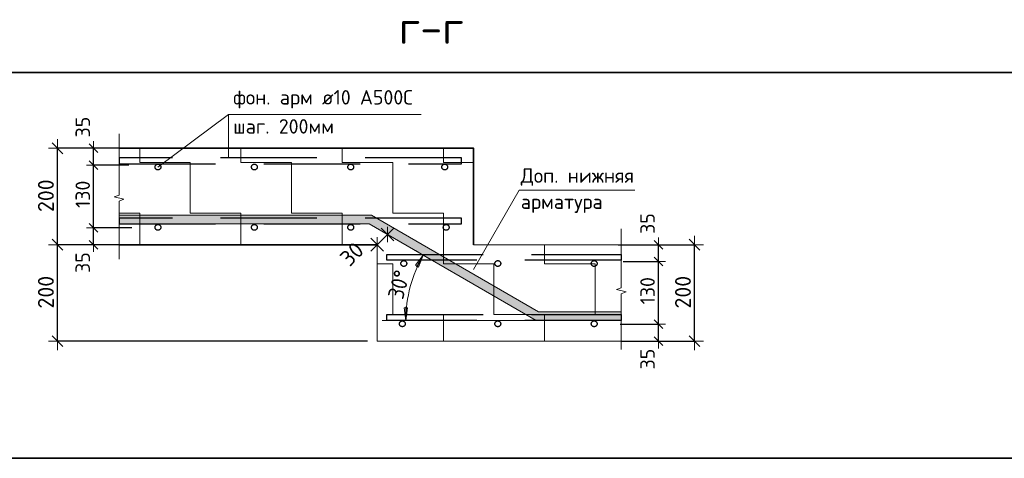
# Model space of a CAD drawing. Header units: metres. Extents: x -38 to 100, y -15 to 19.
# Tile 20 of 41: x 71.676 to 73.719, y 4.952 to 5.861. Entities that reach past the tile are written whole.
import ezdxf

# ---------------------------------------------------------------- set-up
doc = ezdxf.new("R2010")
doc.units = ezdxf.units.M
doc.header["$PDMODE"] = 65
doc.linetypes.add('______2', pattern=[0.27, 0.2, -0.07])
for name, color, linetype, lineweight in [('XR$4$Арм. стержнями нижней зоны', 180, 'Continuous', 35), ('XR$4$ВК__отв в полу 1-2 эт', 220, 'Continuous', 25), ('XR$4$Размерная линия (1)', 7, 'Continuous', 13), ('XR$4$Размерная линия_ общее', 7, 'Continuous', 13), ('XR$4$Текст_ общее_1', 7, 'Continuous', 13)]:
    doc.layers.add(name, color=color, linetype=linetype, lineweight=lineweight)
doc.styles.add('ISOCPEUR', font='txt')
doc.dimstyles.new('DIMSTYLE_17', dxfattribs={"dimtxt": 0.03, "dimasz": 0.03, "dimexe": 0, "dimexo": 0, "dimgap": 0.015, "dimtad": 2, "dimdec": 0, "dimlfac": 1000, "dimrnd": 1, "dimzin": 12, "dimdsep": 46, "dimtxsty": 'ISOCPEUR', "dimblk1": 'ALL_ML_STRICH', "dimblk2": 'ALL_ML_STRICH', "dimsah": 1, "dimcen": 0, "dimclrd": 7, "dimclre": 256, "dimclrt": 7, "dimadec": 0, "dimazin": 0, "dimtfac": 1, "dimtdec": 0, "dimtix": 1, "dimtmove": 2, "dimatfit": 3, "dimfxl": 0, "dimtvp": 1.2, "dimtzin": 0, "dimlwd": 0, "dimlwe": -3, "dimarcsym": 0})
doc.dimstyles.new('DIMSTYLE_19', dxfattribs={"dimtxt": 0.033, "dimasz": 0.0375, "dimexe": 0, "dimexo": 0, "dimgap": 0.0165, "dimtad": 2, "dimdec": 0, "dimlfac": 1000, "dimrnd": 1, "dimzin": 12, "dimdsep": 46, "dimtxsty": 'ISOCPEUR', "dimblk1": 'ALL_ML_STRICH', "dimblk2": 'ALL_ML_STRICH', "dimsah": 1, "dimcen": 0, "dimclrd": 7, "dimclre": 256, "dimclrt": 7, "dimadec": 0, "dimazin": 0, "dimtfac": 1, "dimtdec": 0, "dimtix": 1, "dimtmove": 2, "dimatfit": 3, "dimfxl": 0, "dimtvp": 1.2, "dimtzin": 0, "dimlwd": 0, "dimlwe": -3, "dimarcsym": 0})
doc.dimstyles.new('DIMSTYLE_20', dxfattribs={"dimtxt": 0.03, "dimasz": 0.03, "dimexe": 0, "dimexo": 0, "dimgap": 0.015, "dimtad": 2, "dimdec": 0, "dimlfac": 1000, "dimrnd": 1, "dimzin": 12, "dimdsep": 46, "dimtxsty": 'ISOCPEUR', "dimblk1": 'ALL_ML_STRICH', "dimblk2": 'ALL_ML_STRICH', "dimsah": 1, "dimcen": 0, "dimclrd": 7, "dimclre": 256, "dimclrt": 7, "dimadec": 0, "dimazin": 0, "dimtfac": 1, "dimtdec": 0, "dimtix": 1, "dimtmove": 2, "dimatfit": 3, "dimfxl": 0, "dimtzin": 0, "dimlwd": 0, "dimlwe": -3, "dimarcsym": 0})
doc.dimstyles.new('DIMSTYLE_9', dxfattribs={"dimtxt": 0.033, "dimasz": 0.0375, "dimexe": 0, "dimexo": 0, "dimgap": 0.0165, "dimtad": 2, "dimdec": 0, "dimlfac": 1000, "dimrnd": 1, "dimzin": 12, "dimdsep": 46, "dimtxsty": 'ISOCPEUR', "dimblk1": 'ALL_ML_STRICH', "dimblk2": 'ALL_ML_STRICH', "dimsah": 1, "dimcen": 0, "dimclrd": 7, "dimclre": 256, "dimclrt": 7, "dimadec": 0, "dimazin": 0, "dimtfac": 1, "dimtdec": 0, "dimtix": 1, "dimtmove": 2, "dimatfit": 3, "dimfxl": 0, "dimtzin": 0, "dimlwd": 0, "dimlwe": -3, "dimarcsym": 0})

# ---------------------------------------------------------------- blocks, each defined once
blk = doc.blocks.new('ЭЛЕМЕНТ_УЗОРА_14')
at = {"color": 7, "linetype": 'Continuous', "lineweight": 13, "transparency": 33554687}
blk.add_line((71.8824, 5.3647), (71.8824, 5.3647), dxfattribs=at)
blk.add_lwpolyline([(71.8824, 5.6247), (71.8824, 5.4975), (71.8724, 5.4939), (71.8924, 5.489), (71.8824, 5.4848), (71.8824, 5.3647)], dxfattribs=at)
blk = doc.blocks.new('ЭЛЕМЕНТ_УЗОРА_15')
at = {"color": 7, "linetype": 'Continuous', "lineweight": 13, "transparency": 33554687}
blk.add_line((72.9243, 5.1773), (72.9243, 5.1773), dxfattribs=at)
blk.add_lwpolyline([(72.9243, 5.4273), (72.9243, 5.3051), (72.9143, 5.3016), (72.9343, 5.2968), (72.9243, 5.2928), (72.9243, 5.1773)], dxfattribs=at)
blk = doc.blocks.new('ALL_ML_STRICH')
at = {"color": 0, "linetype": 'ByBlock', "lineweight": -2}
for p, q in [((-1, 0), (0.5, 0)), ((-0.3, -0.3), (0.3, 0.3)), ((0, -0.5), (0, 0.5))]:
    blk.add_line(p, q, dxfattribs=at)
blk = doc.blocks.new('*D280')
at = {"layer": 'DEFPOINTS', "color": 7, "linetype": 'Continuous', "lineweight": 13, "transparency": 33554687}
for p in [(72.9046, 5.3947), (72.9046, 5.1947), (73.0762, 5.1947)]:
    blk.add_point(p, dxfattribs=at)
at = {"layer": 'XR$4$Размерная линия_ общее', "color": 253, "linetype": 'Continuous', "lineweight": -2, "true_color": 0xa0a0a0, "transparency": 33554687}
for p, q in [((72.9246, 5.3947), (73.0762, 5.3947)), ((72.9246, 5.1947), (73.0762, 5.1947))]:
    blk.add_line(p, q, dxfattribs=at)
at = {"layer": 'XR$4$Размерная линия_ общее', "color": 7, "linetype": 'Continuous', "lineweight": -2, "transparency": 33554687}
blk.add_line((73.0762, 5.1947), (73.0762, 5.3947), dxfattribs=at)
at = {"layer": 'XR$4$Размерная линия_ общее', "color": 7, "linetype": 'Continuous', "lineweight": 13, "transparency": 33554687, "xscale": 0.0375, "yscale": 0.0375, "zscale": 0.0375}
for p, rotation in [((73.0762, 5.3947), 90), ((73.0762, 5.1947), 270)]:
    blk.add_blockref('ALL_ML_STRICH', p, dxfattribs=dict(at, rotation=rotation))
at = {"layer": 'XR$4$Размерная линия_ общее', "color": 7, "linetype": 'Continuous', "lineweight": 13, "transparency": 33554687, "insert": (73.0522, 5.2963), "char_height": 0.033, "width": 0.099, "attachment_point": 5, "rotation": 90, "style": 'ISOCPEUR'}
blk.add_mtext('\\A1;{200}', dxfattribs=at)
blk = doc.blocks.new('*D281')
at = {"layer": 'DEFPOINTS', "color": 7, "linetype": 'Continuous', "lineweight": 13, "transparency": 33554687}
for p in [(72.902, 5.2297), (72.9213, 5.1947), (73.0012, 5.1947)]:
    blk.add_point(p, dxfattribs=at)
at = {"layer": 'XR$4$Размерная линия (1)', "color": 9, "linetype": 'Continuous', "lineweight": -2, "true_color": 0xc7c7c7, "transparency": 33554687}
for p, q in [((72.922, 5.2297), (73.0012, 5.2297)), ((72.9413, 5.1947), (73.0012, 5.1947))]:
    blk.add_line(p, q, dxfattribs=at)
at = {"layer": 'XR$4$Размерная линия (1)', "color": 7, "linetype": 'Continuous', "lineweight": -2, "transparency": 33554687}
blk.add_line((73.0012, 5.1947), (73.0012, 5.2297), dxfattribs=at)
at = {"layer": 'XR$4$Размерная линия (1)', "color": 7, "linetype": 'Continuous', "lineweight": 13, "transparency": 33554687, "xscale": 0.03, "yscale": 0.03, "zscale": 0.03}
for p, rotation in [((73.0012, 5.2297), 90), ((73.0012, 5.1947), 270)]:
    blk.add_blockref('ALL_ML_STRICH', p, dxfattribs=dict(at, rotation=rotation))
at = {"layer": 'XR$4$Размерная линия (1)', "color": 7, "linetype": 'Continuous', "lineweight": 13, "transparency": 33554687, "insert": (72.9786, 5.1576), "char_height": 0.03, "width": 0.06, "attachment_point": 5, "rotation": 90, "style": 'ISOCPEUR'}
blk.add_mtext('\\A1;{35}', dxfattribs=at)
blk = doc.blocks.new('*D282')
at = {"layer": 'DEFPOINTS', "color": 7, "linetype": 'Continuous', "lineweight": 13, "transparency": 33554687}
for p in [(72.908, 5.3597), (72.902, 5.2297), (73.0012, 5.2297)]:
    blk.add_point(p, dxfattribs=at)
at = {"layer": 'XR$4$Размерная линия (1)', "color": 9, "linetype": 'Continuous', "lineweight": -2, "true_color": 0xc7c7c7, "transparency": 33554687}
for p, q in [((72.928, 5.3597), (73.0012, 5.3597)), ((72.922, 5.2297), (73.0012, 5.2297))]:
    blk.add_line(p, q, dxfattribs=at)
at = {"layer": 'XR$4$Размерная линия (1)', "color": 7, "linetype": 'Continuous', "lineweight": -2, "transparency": 33554687}
blk.add_line((73.0012, 5.2297), (73.0012, 5.3597), dxfattribs=at)
at = {"layer": 'XR$4$Размерная линия (1)', "color": 7, "linetype": 'Continuous', "lineweight": 13, "transparency": 33554687, "xscale": 0.03, "yscale": 0.03, "zscale": 0.03}
for p, rotation in [((73.0012, 5.3597), 90), ((73.0012, 5.2297), 270)]:
    blk.add_blockref('ALL_ML_STRICH', p, dxfattribs=dict(at, rotation=rotation))
at = {"layer": 'XR$4$Размерная линия (1)', "color": 7, "linetype": 'Continuous', "lineweight": 13, "transparency": 33554687, "insert": (72.9787, 5.2992), "char_height": 0.03, "width": 0.09, "attachment_point": 5, "rotation": 90, "style": 'ISOCPEUR'}
blk.add_mtext('\\A1;{130}', dxfattribs=at)
blk = doc.blocks.new('*D283')
at = {"layer": 'DEFPOINTS', "color": 7, "linetype": 'Continuous', "lineweight": 13, "transparency": 33554687}
for p in [(72.8976, 5.3947), (72.908, 5.3597), (73.0012, 5.3597)]:
    blk.add_point(p, dxfattribs=at)
at = {"layer": 'XR$4$Размерная линия (1)', "color": 9, "linetype": 'Continuous', "lineweight": -2, "true_color": 0xc7c7c7, "transparency": 33554687}
for p, q in [((72.9176, 5.3947), (73.0012, 5.3947)), ((72.928, 5.3597), (73.0012, 5.3597))]:
    blk.add_line(p, q, dxfattribs=at)
at = {"layer": 'XR$4$Размерная линия (1)', "color": 7, "linetype": 'Continuous', "lineweight": -2, "transparency": 33554687}
blk.add_line((73.0012, 5.3597), (73.0012, 5.3947), dxfattribs=at)
at = {"layer": 'XR$4$Размерная линия (1)', "color": 7, "linetype": 'Continuous', "lineweight": 13, "transparency": 33554687, "xscale": 0.03, "yscale": 0.03, "zscale": 0.03}
for p, rotation in [((73.0012, 5.3947), 90), ((73.0012, 5.3597), 270)]:
    blk.add_blockref('ALL_ML_STRICH', p, dxfattribs=dict(at, rotation=rotation))
at = {"layer": 'XR$4$Размерная линия (1)', "color": 7, "linetype": 'Continuous', "lineweight": 13, "transparency": 33554687, "insert": (72.9787, 5.4386), "char_height": 0.03, "width": 0.06, "attachment_point": 5, "rotation": 90, "style": 'ISOCPEUR'}
blk.add_mtext('\\A1;{35}', dxfattribs=at)
blk = doc.blocks.new('*D284')
at = {"layer": 'DEFPOINTS', "color": 7, "linetype": 'Continuous', "lineweight": 13, "transparency": 33554687}
for p in [(71.9285, 5.4297), (71.8294, 5.3947), (71.9092, 5.3947)]:
    blk.add_point(p, dxfattribs=at)
at = {"layer": 'XR$4$Размерная линия (1)', "color": 9, "linetype": 'Continuous', "lineweight": -2, "true_color": 0xc7c7c7, "transparency": 33554687}
for p, q in [((71.9085, 5.4297), (71.8294, 5.4297)), ((71.8892, 5.3947), (71.8294, 5.3947))]:
    blk.add_line(p, q, dxfattribs=at)
at = {"layer": 'XR$4$Размерная линия (1)', "color": 7, "linetype": 'Continuous', "lineweight": -2, "transparency": 33554687}
blk.add_line((71.8294, 5.3947), (71.8294, 5.4297), dxfattribs=at)
at = {"layer": 'XR$4$Размерная линия (1)', "color": 7, "linetype": 'Continuous', "lineweight": 13, "transparency": 33554687, "xscale": 0.03, "yscale": 0.03, "zscale": 0.03}
for p, rotation in [((71.8294, 5.4297), 90), ((71.8294, 5.3947), 270)]:
    blk.add_blockref('ALL_ML_STRICH', p, dxfattribs=dict(at, rotation=rotation))
at = {"layer": 'XR$4$Размерная линия (1)', "color": 7, "linetype": 'Continuous', "lineweight": 13, "transparency": 33554687, "insert": (71.8068, 5.3576), "char_height": 0.03, "width": 0.06, "attachment_point": 5, "rotation": 90, "style": 'ISOCPEUR'}
blk.add_mtext('\\A1;{35}', dxfattribs=at)
blk = doc.blocks.new('*D285')
at = {"layer": 'DEFPOINTS', "color": 7, "linetype": 'Continuous', "lineweight": 13, "transparency": 33554687}
for p in [(71.9225, 5.5597), (71.8294, 5.4297), (71.9285, 5.4297)]:
    blk.add_point(p, dxfattribs=at)
at = {"layer": 'XR$4$Размерная линия (1)', "color": 9, "linetype": 'Continuous', "lineweight": -2, "true_color": 0xc7c7c7, "transparency": 33554687}
for p, q in [((71.9025, 5.5597), (71.8294, 5.5597)), ((71.9085, 5.4297), (71.8294, 5.4297))]:
    blk.add_line(p, q, dxfattribs=at)
at = {"layer": 'XR$4$Размерная линия (1)', "color": 7, "linetype": 'Continuous', "lineweight": -2, "transparency": 33554687}
blk.add_line((71.8294, 5.4297), (71.8294, 5.5597), dxfattribs=at)
at = {"layer": 'XR$4$Размерная линия (1)', "color": 7, "linetype": 'Continuous', "lineweight": 13, "transparency": 33554687, "xscale": 0.03, "yscale": 0.03, "zscale": 0.03}
for p, rotation in [((71.8294, 5.5597), 90), ((71.8294, 5.4297), 270)]:
    blk.add_blockref('ALL_ML_STRICH', p, dxfattribs=dict(at, rotation=rotation))
at = {"layer": 'XR$4$Размерная линия (1)', "color": 7, "linetype": 'Continuous', "lineweight": 13, "transparency": 33554687, "insert": (71.8069, 5.4992), "char_height": 0.03, "width": 0.09, "attachment_point": 5, "rotation": 90, "style": 'ISOCPEUR'}
blk.add_mtext('\\A1;{130}', dxfattribs=at)
blk = doc.blocks.new('*D286')
at = {"layer": 'DEFPOINTS', "color": 7, "linetype": 'Continuous', "lineweight": 13, "transparency": 33554687}
for p in [(71.9329, 5.5947), (71.8294, 5.5597), (71.9225, 5.5597)]:
    blk.add_point(p, dxfattribs=at)
at = {"layer": 'XR$4$Размерная линия (1)', "color": 9, "linetype": 'Continuous', "lineweight": -2, "true_color": 0xc7c7c7, "transparency": 33554687}
for p, q in [((71.9129, 5.5947), (71.8294, 5.5947)), ((71.9025, 5.5597), (71.8294, 5.5597))]:
    blk.add_line(p, q, dxfattribs=at)
at = {"layer": 'XR$4$Размерная линия (1)', "color": 7, "linetype": 'Continuous', "lineweight": -2, "transparency": 33554687}
blk.add_line((71.8294, 5.5597), (71.8294, 5.5947), dxfattribs=at)
at = {"layer": 'XR$4$Размерная линия (1)', "color": 7, "linetype": 'Continuous', "lineweight": 13, "transparency": 33554687, "xscale": 0.03, "yscale": 0.03, "zscale": 0.03}
for p, rotation in [((71.8294, 5.5947), 90), ((71.8294, 5.5597), 270)]:
    blk.add_blockref('ALL_ML_STRICH', p, dxfattribs=dict(at, rotation=rotation))
at = {"layer": 'XR$4$Размерная линия (1)', "color": 7, "linetype": 'Continuous', "lineweight": 13, "transparency": 33554687, "insert": (71.8069, 5.6386), "char_height": 0.03, "width": 0.06, "attachment_point": 5, "rotation": 90, "style": 'ISOCPEUR'}
blk.add_mtext('\\A1;{35}', dxfattribs=at)
blk = doc.blocks.new('*D287')
at = {"layer": 'DEFPOINTS', "color": 7, "linetype": 'Continuous', "lineweight": 13, "transparency": 33554687}
for p in [(71.9259, 5.3947), (71.7544, 5.1947), (72.4179, 5.1947)]:
    blk.add_point(p, dxfattribs=at)
at = {"layer": 'XR$4$Размерная линия_ общее', "color": 253, "linetype": 'Continuous', "lineweight": -2, "true_color": 0xa0a0a0, "transparency": 33554687}
for p, q in [((71.9059, 5.3947), (71.7544, 5.3947)), ((72.3979, 5.1947), (71.7544, 5.1947))]:
    blk.add_line(p, q, dxfattribs=at)
at = {"layer": 'XR$4$Размерная линия_ общее', "color": 7, "linetype": 'Continuous', "lineweight": -2, "transparency": 33554687}
blk.add_line((71.7544, 5.1947), (71.7544, 5.3947), dxfattribs=at)
at = {"layer": 'XR$4$Размерная линия_ общее', "color": 7, "linetype": 'Continuous', "lineweight": 13, "transparency": 33554687, "xscale": 0.0375, "yscale": 0.0375, "zscale": 0.0375}
for p, rotation in [((71.7544, 5.3947), 90), ((71.7544, 5.1947), 270)]:
    blk.add_blockref('ALL_ML_STRICH', p, dxfattribs=dict(at, rotation=rotation))
at = {"layer": 'XR$4$Размерная линия_ общее', "color": 7, "linetype": 'Continuous', "lineweight": 13, "transparency": 33554687, "insert": (71.7304, 5.2963), "char_height": 0.033, "width": 0.099, "attachment_point": 5, "rotation": 90, "style": 'ISOCPEUR'}
blk.add_mtext('\\A1;{200}', dxfattribs=at)
blk = doc.blocks.new('*D288')
at = {"layer": 'DEFPOINTS', "color": 7, "linetype": 'Continuous', "lineweight": 13, "transparency": 33554687}
for p in [(71.9259, 5.5947), (71.7544, 5.3947), (71.9259, 5.3947)]:
    blk.add_point(p, dxfattribs=at)
at = {"layer": 'XR$4$Размерная линия_ общее', "color": 253, "linetype": 'Continuous', "lineweight": -2, "true_color": 0xa0a0a0, "transparency": 33554687}
for p, q in [((71.9059, 5.5947), (71.7544, 5.5947)), ((71.9059, 5.3947), (71.7544, 5.3947))]:
    blk.add_line(p, q, dxfattribs=at)
at = {"layer": 'XR$4$Размерная линия_ общее', "color": 7, "linetype": 'Continuous', "lineweight": -2, "transparency": 33554687}
blk.add_line((71.7544, 5.3947), (71.7544, 5.5947), dxfattribs=at)
at = {"layer": 'XR$4$Размерная линия_ общее', "color": 7, "linetype": 'Continuous', "lineweight": 13, "transparency": 33554687, "xscale": 0.0375, "yscale": 0.0375, "zscale": 0.0375}
for p, rotation in [((71.7544, 5.5947), 90), ((71.7544, 5.3947), 270)]:
    blk.add_blockref('ALL_ML_STRICH', p, dxfattribs=dict(at, rotation=rotation))
at = {"layer": 'XR$4$Размерная линия_ общее', "color": 7, "linetype": 'Continuous', "lineweight": 13, "transparency": 33554687, "insert": (71.7304, 5.4963), "char_height": 0.033, "width": 0.099, "attachment_point": 5, "rotation": 90, "style": 'ISOCPEUR'}
blk.add_mtext('\\A1;{200}', dxfattribs=at)
blk = doc.blocks.new('СЛОЖНЫЙ_ОБЪЕКТ_58')
at = {"linetype": 'Continuous', "lineweight": 13, "transparency": 33554687}
blk.add_hatch(color=7, dxfattribs=at).paths.add_polyline_path([(71.8824, 5.4377), (72.4014, 5.4377), (72.7478, 5.2377), (72.9243, 5.2377), (72.9243, 5.2557), (72.7526, 5.2557), (72.4062, 5.4557), (71.8824, 5.4557)])
at = {"color": 7, "linetype": 'Continuous', "lineweight": 13, "transparency": 33554687}
for p, q in [((72.4062, 5.4557), (71.8824, 5.4557)), ((71.8824, 5.4557), (71.8824, 5.4377)), ((72.7526, 5.2557), (72.4062, 5.4557)), ((72.4014, 5.4377), (71.8824, 5.4377)), ((72.7478, 5.2377), (72.4014, 5.4377)), ((72.9243, 5.2557), (72.7526, 5.2557)), ((72.9243, 5.2557), (72.9243, 5.2377)), ((72.9243, 5.2377), (72.7478, 5.2377))]:
    blk.add_line(p, q, dxfattribs=at)
blk = doc.blocks.new('*D304')
at = {"layer": 'DEFPOINTS', "color": 7, "linetype": 'Continuous', "lineweight": 13, "transparency": 33554687}
for p in [(72.4392, 5.4159), (72.4392, 5.4159), (72.4179, 5.3947)]:
    blk.add_point(p, dxfattribs=at)
at = {"layer": 'XR$4$Размерная линия_ общее', "color": 7, "linetype": 'Continuous', "lineweight": -2, "transparency": 33554687}
blk.add_line((72.4392, 5.4159), (72.4179, 5.3947), dxfattribs=at)
at = {"layer": 'XR$4$Размерная линия_ общее', "color": 253, "linetype": 'Continuous', "lineweight": -2, "true_color": 0xa0a0a0, "transparency": 33554687}
for p, q in [((72.4392, 5.4159), (72.4392, 5.4159)), ((72.4179, 5.3947), (72.4179, 5.3947))]:
    blk.add_line(p, q, dxfattribs=at)
at = {"layer": 'XR$4$Размерная линия_ общее', "color": 7, "linetype": 'Continuous', "lineweight": 13, "transparency": 33554687, "yscale": 0.0375, "zscale": 0.0375}
for p, xscale, rotation in [((72.4179, 5.3947), 0.0375, 224.9999999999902), ((72.4392, 5.4159), 0.03750000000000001, 44.99999999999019)]:
    blk.add_blockref('ALL_ML_STRICH', p, dxfattribs=dict(at, xscale=xscale, rotation=rotation))
at = {"layer": 'XR$4$Размерная линия_ общее', "color": 7, "linetype": 'Continuous', "lineweight": 13, "transparency": 33554687, "insert": (72.3651, 5.3754), "char_height": 0.033, "width": 0.066, "attachment_point": 5, "rotation": 45, "style": 'ISOCPEUR'}
blk.add_mtext('\\A1;{30}', dxfattribs=at)
blk = doc.blocks.new('COMPLEX_ANGLEDIM_1')
at = {"color": 7, "linetype": 'Continuous', "lineweight": 13, "transparency": 33554687}
for p, q in [((72.4971, 5.3521), (72.5135, 5.373)), ((72.5135, 5.373), (72.4972, 5.3824)), ((72.5135, 5.373), (72.4994, 5.3486)), ((72.5135, 5.373), (72.5036, 5.3484)), ((72.5135, 5.373), (72.5135, 5.373)), ((72.5135, 5.373), (72.5297, 5.3636)), ((72.5036, 5.3484), (72.4971, 5.3521)), ((72.481, 5.2639), (72.4735, 5.2639)), ((72.4735, 5.2639), (72.4772, 5.2377)), ((72.4772, 5.2377), (72.4772, 5.2658)), ((72.4772, 5.2377), (72.481, 5.2639)), ((72.4772, 5.2377), (72.4585, 5.2377)), ((72.4772, 5.2377), (72.4772, 5.2377)), ((72.4772, 5.2377), (72.496, 5.2377))]:
    blk.add_line(p, q, dxfattribs=at)
blk.add_arc((72.7478, 5.2377), 0.2706, 150, 180, dxfattribs=at)
at = {"color": 7, "linetype": 'Continuous', "lineweight": 13, "transparency": 33554687, "insert": (72.4711, 5.2794), "char_height": 0.033, "width": 0.080962, "attachment_point": 7, "rotation": 75, "style": 'ISOCPEUR'}
blk.add_mtext('\\W0.91;30%%d', dxfattribs=at)

msp = doc.modelspace()

# ---------------------------------------------------------------- hatches: boundary and pattern name
at = {"linetype": 'Continuous', "lineweight": 13, "transparency": 33554687}
h = msp.add_hatch(dxfattribs=at)
h.set_pattern_fill('____', scale=0.105, style=0, pattern_type=2)
h.set_pattern_definition([(0, (0.21, 0.21), (0.105, 0.105), [0.105, -0.105]), (90, (0.21, 0.21), (-0.105, 0.105), [0.105, -0.105])])
h.paths.add_polyline_path([(72.4179, 5.1947), (72.9243, 5.1947), (72.9243, 5.3947), (72.6179, 5.3947), (72.6179, 5.5947), (71.8824, 5.5947), (71.8824, 5.3947), (72.4179, 5.3947)], flags=0)

# ---------------------------------------------------------------- linework, layer by layer
at = {"color": 7, "linetype": 'Continuous', "lineweight": 35, "transparency": 33554687}
for p, q in [((69.5842, 5.7519), (88.0842, 5.7519)), ((72.4179, 5.3947), (71.8824, 5.3947)), ((69.5842, 4.9519), (88.0842, 4.9519))]:
    msp.add_line(p, q, dxfattribs=at)
at = {"color": 7, "linetype": 'Continuous', "lineweight": 13, "transparency": 33554687}
for p, q in [((88.0842, 5.7519), (69.5842, 5.7519)), ((71.9629, 5.5557), (72.1091, 5.6647)), ((72.4179, 5.3947), (72.4392, 5.4159)), ((72.7478, 5.2377), (72.4278, 5.2377))]:
    msp.add_line(p, q, dxfattribs=at)
for points in [[(72.1091, 5.5747), (72.1091, 5.6647), (72.5091, 5.6647)], [(72.6174, 5.343), (72.7124, 5.5075), (72.9524, 5.5075)]]:
    msp.add_lwpolyline(points, dxfattribs=at)
at = {"color": 7, "linetype": 'Continuous', "lineweight": 35, "transparency": 33554687}
msp.add_lwpolyline([(71.8824, 5.5947), (72.6179, 5.5947), (72.6179, 5.3947)], dxfattribs=at)
at = {"color": 7, "linetype": '______2', "lineweight": -3, "transparency": 33554687}
for points in [[(71.8824, 5.5627), (72.5929, 5.5627), (72.5929, 5.5747), (71.8824, 5.5747), (71.8824, 5.5627)], [(72.9243, 5.3627), (72.438, 5.3627), (72.438, 5.3747), (72.9243, 5.3747), (72.9243, 5.3627)]]:
    msp.add_lwpolyline(points, close=True, dxfattribs=at)
for centre in [(71.9629, 5.5557), (72.1629, 5.5557), (72.3629, 5.5557), (72.5579, 5.5557), (72.473, 5.3557), (72.668, 5.3557), (72.868, 5.3557)]:
    msp.add_circle(centre, 0.006, dxfattribs=at)
at = {"layer": 'XR$4$Арм. стержнями нижней зоны', "color": 7, "linetype": '______2', "lineweight": -3, "transparency": 33554687}
for points in [[(71.8824, 5.4377), (72.5929, 5.4377), (72.5929, 5.4497), (71.8824, 5.4497), (71.8824, 5.4377)], [(72.9243, 5.2377), (72.438, 5.2377), (72.438, 5.2497), (72.9243, 5.2497), (72.9243, 5.2377)]]:
    msp.add_lwpolyline(points, close=True, dxfattribs=at)
for centre in [(71.9629, 5.4307), (72.1629, 5.4307), (72.3629, 5.4307), (72.5609, 5.4307), (72.47, 5.2307), (72.668, 5.2307), (72.868, 5.2307)]:
    msp.add_circle(centre, 0.006, dxfattribs=at)
at = {"layer": 'XR$4$ВК__отв в полу 1-2 эт', "color": 7, "linetype": 'Continuous', "lineweight": 13, "transparency": 33554687}
msp.add_line((72.9243, 5.3947), (72.6179, 5.3947), dxfattribs=at)
msp.add_lwpolyline([(72.4179, 5.3947), (72.4179, 5.1947), (72.9243, 5.1947)], dxfattribs=at)

# ---------------------------------------------------------------- block references
at = {"color": 7, "linetype": 'Continuous', "lineweight": 13, "transparency": 33554687}
for name in ['ЭЛЕМЕНТ_УЗОРА_14', 'СЛОЖНЫЙ_ОБЪЕКТ_58', 'ЭЛЕМЕНТ_УЗОРА_15', 'COMPLEX_ANGLEDIM_1']:
    msp.add_blockref(name, (0, 0), dxfattribs=at)

# ---------------------------------------------------------------- texts
at = {"color": 7, "linetype": 'Continuous', "lineweight": 50, "transparency": 33554687, "insert": (72.5299, 5.845), "char_height": 0.0675, "width": 0.172565, "attachment_point": 5, "style": 'ISOCPEUR'}
msp.add_mtext('\\A1;{\\fISOCPEUR|i0|b0;\\H0.067500;\\W1.000000;\\C7;г-г}\\P', dxfattribs=at)
at = {"layer": 'XR$4$Текст_ общее_1', "color": 7, "linetype": 'Continuous', "lineweight": 13, "transparency": 33554687, "char_height": 0.03, "attachment_point": 1}
for s, insert, width, line_spacing_factor in [('\\A1;{\\fISOCPEUR|i0|b0;\\H0.030000;\\W1.000000;\\C7;фон. арм ø10 А500С}\\P{\\fISOCPEUR|i0|b0;\\H0.030000;\\W1.000000;\\C7;шаг. 200мм}\\P', (72.1189, 5.7153), 0.385981, 1.204819), ('\\A1;{\\fISOCPEUR|i0|b0;\\H0.030000;\\W1.000000;\\C7;Доп. нижняя}\\P{\\fISOCPEUR|i0|b0;\\H0.030000;\\W1.000000;\\C7;арматура}\\P', (72.7157, 5.5531), 0.238953, 1.084337)]:
    msp.add_mtext(s, dxfattribs=dict(at, insert=insert, width=width, line_spacing_factor=line_spacing_factor))

# ---------------------------------------------------------------- dimensions: what is measured, and where the dimension line sits
at = {"layer": 'XR$4$Размерная линия (1)', "color": 7, "linetype": 'Continuous', "lineweight": 13, "transparency": 33554687}
for base, p1, p2, dimstyle, picture, middle in [((71.8294, 5.5947), (71.9025, 5.5597), (71.9129, 5.5947), 'DIMSTYLE_17', '*D286', (71.8069, 5.6386)), ((71.8294, 5.5597), (71.9085, 5.4297), (71.9025, 5.5597), 'DIMSTYLE_20', '*D285', (71.8069, 5.4992)), ((73.0012, 5.3947), (72.928, 5.3597), (72.9176, 5.3947), 'DIMSTYLE_17', '*D283', (72.9787, 5.4386)), ((71.8294, 5.4297), (71.8892, 5.3947), (71.9085, 5.4297), 'DIMSTYLE_17', '*D284', (71.8068, 5.3576)), ((73.0012, 5.3597), (72.922, 5.2297), (72.928, 5.3597), 'DIMSTYLE_20', '*D282', (72.9787, 5.2992)), ((73.0012, 5.2297), (72.9413, 5.1947), (72.922, 5.2297), 'DIMSTYLE_17', '*D281', (72.9786, 5.1576))]:
    dim = msp.add_linear_dim(base=base, p1=p1, p2=p2, angle=90, dimstyle=dimstyle, override={"dimpost": '<>', "dimclrd": 7, "dimclre": 9, "dimclrt": 7, "dimlwd": 0, "dimlwe": 65533}, dxfattribs=at)
    dim.commit()
    dim.dimension.update_dxf_attribs({"geometry": picture, "text_midpoint": middle, "dimtype": 160})
at = {"layer": 'XR$4$Размерная линия_ общее', "color": 7, "linetype": 'Continuous', "lineweight": 13, "transparency": 33554687}
for base, p1, p2, angle, dimstyle, picture, middle in [((71.7544, 5.5947), (71.9059, 5.3947), (71.9059, 5.5947), 90, 'DIMSTYLE_9', '*D288', (71.7304, 5.4963)), ((72.4179, 5.3947), (72.4392, 5.4159), (72.4179, 5.3947), 225, 'DIMSTYLE_19', '*D304', (72.3651, 5.3754)), ((71.7544, 5.3947), (72.3979, 5.1947), (71.9059, 5.3947), 90, 'DIMSTYLE_9', '*D287', (71.7304, 5.2963)), ((73.0762, 5.3947), (72.9246, 5.1947), (72.9246, 5.3947), 90, 'DIMSTYLE_9', '*D280', (73.0522, 5.2963))]:
    dim = msp.add_linear_dim(base=base, p1=p1, p2=p2, angle=angle, dimstyle=dimstyle, override={"dimpost": '<>', "dimclrd": 7, "dimclre": 253, "dimclrt": 7, "dimlwd": 0, "dimlwe": 65533}, dxfattribs=at)
    dim.commit()
    dim.dimension.update_dxf_attribs({"geometry": picture, "text_midpoint": middle, "dimtype": 160})

doc.saveas('drawing.dxf')
